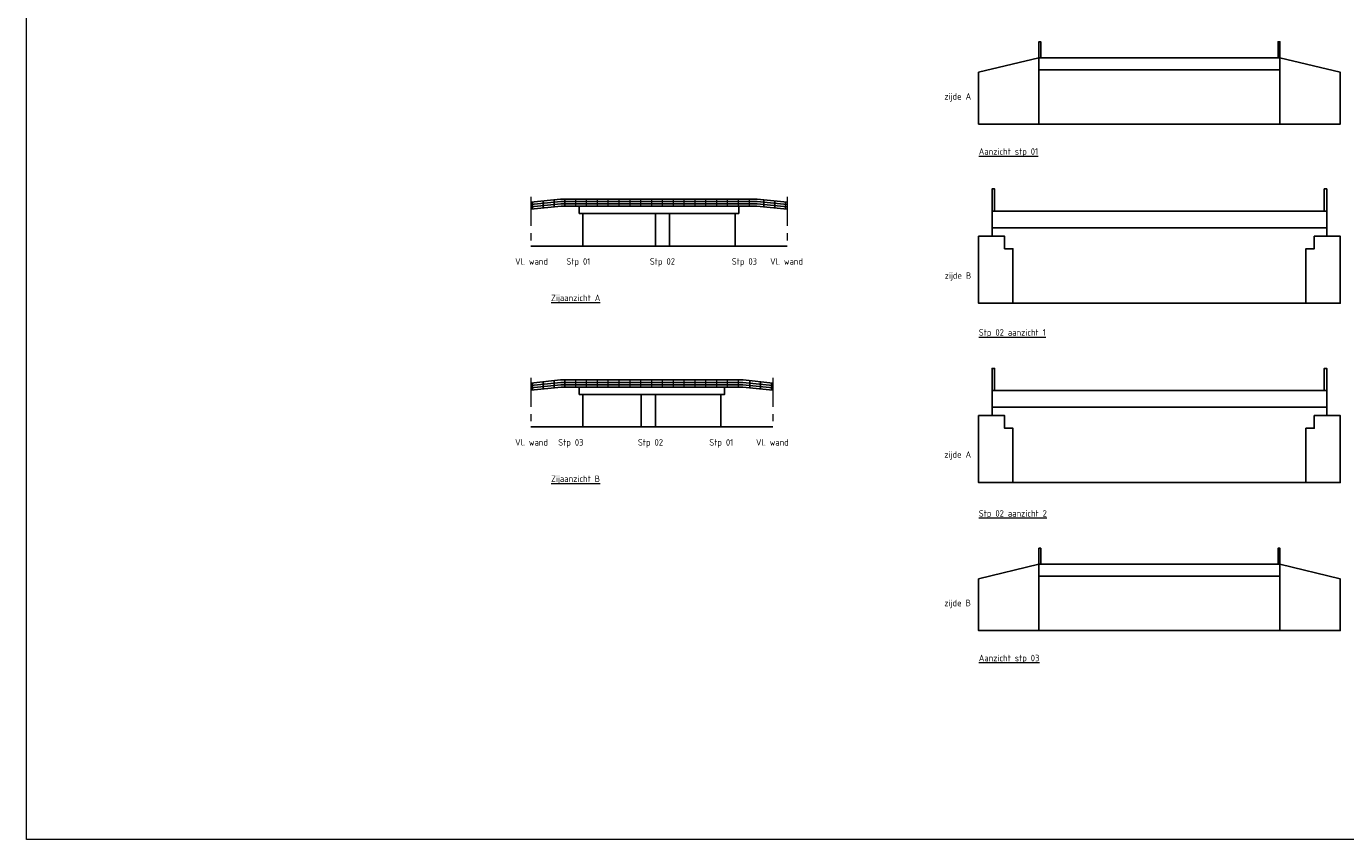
# Model space of a CAD drawing. Extents: x 123375 to 123695, y 486426 to 486851.
# Tile 1 of 2: x 123375 to 123557, y 486426 to 486539. Entities that reach past the tile are written whole.
import ezdxf

# ---------------------------------------------------------------- set-up
doc = ezdxf.new("R2010")
doc.units = 0
doc.linetypes.add('Aanzichten vaste brug$0$XX-AFBREEK', pattern=[7, 4, -1, 1, -1])
for name, color, linetype, lineweight in [('Aanzichten vaste brug$0$N-CO-BC-BETONVORM-G', 50, 'Continuous', 25), ('Aanzichten vaste brug$0$N-CO-SC-STAALVORM_PROFIEL-G', 7, 'Continuous', 25), ('Aanzichten vaste brug$0$N-CO-SC-STAALVORM_PROFIEL-M', 7, 'Continuous', 18), ('Aanzichten vaste brug$0$X-XX-AL-AANKLEDING-T18', 10, 'Continuous', 18), ('Aanzichten vaste brug$0$X-XX-AL-AFBREEKLIJN-G', 7, 'Aanzichten vaste brug$0$XX-AFBREEK', 18)]:
    doc.layers.add(name, color=color, linetype=linetype, lineweight=lineweight)
doc.layers.add('X-XX-AL-TEKENBLAD_VIEWPORT-G', color=1, linetype='Continuous', lineweight=18, plot=False)
doc.styles.add('Aanzichten vaste brug$0$NLCS-ISO-M500-T18', font='NLCS-ISO.ttf', dxfattribs={"height": 0.9})

# ---------------------------------------------------------------- blocks, each defined once
blk = doc.blocks.new('*U10')
at = {"layer": 'Aanzichten vaste brug$0$N-CO-SC-STAALVORM_PROFIEL-M'}
blk.add_line((0, -0.5), (0, 0.5), dxfattribs=at)
blk = doc.blocks.new('*U9')
at = {"layer": 'Aanzichten vaste brug$0$N-CO-SC-STAALVORM_PROFIEL-M', "color": 0, "linetype": 'ByBlock', "lineweight": -2, "transparency": 16777216}
for p in [(0, 0), (1.5, 0), (3, 0), (4.5, 0), (6, 0), (7.5, 0), (9, 0), (10.5, 0), (12, 0), (13.5, 0), (15, 0), (16.5, 0), (18, 0), (19.5, 0), (21, 0), (22.5, 0), (24, 0), (25.5, 0)]:
    blk.add_blockref('*U10', p, dxfattribs=at)
blk = doc.blocks.new('*U12')
at = {"layer": 'Aanzichten vaste brug$0$N-CO-SC-STAALVORM_PROFIEL-M'}
blk.add_line((0, -0.5), (0, 0.5), dxfattribs=at)
blk = doc.blocks.new('*U11')
at = {"layer": 'Aanzichten vaste brug$0$N-CO-SC-STAALVORM_PROFIEL-M', "color": 0, "linetype": 'ByBlock', "lineweight": -2, "transparency": 16777216}
for p in [(0, 0), (1.5, 0), (3, 0), (4.5, 0), (6, 0), (7.5, 0), (9, 0), (10.5, 0), (12, 0), (13.5, 0), (15, 0), (16.5, 0), (18, 0), (19.5, 0), (21, 0), (22.5, 0), (24, 0)]:
    blk.add_blockref('*U12', p, dxfattribs=at)

msp = doc.modelspace()

# ---------------------------------------------------------------- linework, layer by layer
at = {"layer": 'Aanzichten vaste brug$0$N-CO-BC-BETONVORM-G', "flags": 128}
for points in [[(123515.01, 486525.16), (123506.67, 486525.16), (123506.67, 486532.31), (123515.01, 486534.33)], [(123548.34, 486525.16), (123556.67, 486525.16), (123556.67, 486532.31), (123548.34, 486534.33)], [(123449.99, 486513.8), (123448.94, 486513.8), (123444.77, 486513.38)], [(123451.96, 486508.3), (123451.96, 486512.8), (123451.46, 486512.8), (123451.46, 486513.8), (123449.99, 486513.8)], [(123473.01, 486508.3), (123473.01, 486512.8), (123473.51, 486512.8), (123473.51, 486513.8), (123474.98, 486513.8)], [(123474.98, 486513.8), (123476.03, 486513.8), (123480.2, 486513.38)], [(123508.53, 486509.66), (123506.67, 486509.66), (123506.67, 486500.4), (123511.42, 486500.4)], [(123554.82, 486509.66), (123556.67, 486509.66), (123556.67, 486500.4), (123551.93, 486500.4)], [(123449.99, 486488.8), (123448.94, 486488.8), (123444.77, 486488.38)], [(123449.99, 486483.3), (123451.96, 486483.3), (123451.96, 486487.8), (123451.46, 486487.8), (123451.46, 486488.8), (123449.99, 486488.8)], [(123473.01, 486483.3), (123471.05, 486483.3), (123471.05, 486487.8), (123471.55, 486487.8), (123471.55, 486488.8), (123473.01, 486488.8)], [(123473.01, 486488.8), (123474.06, 486488.8), (123478.23, 486488.38)], [(123508.53, 486484.87), (123506.67, 486484.87), (123506.67, 486475.61), (123511.42, 486475.61)], [(123554.82, 486484.87), (123556.67, 486484.87), (123556.67, 486475.61), (123551.93, 486475.61)], [(123515.01, 486455.17), (123506.67, 486455.17), (123506.67, 486462.31), (123515.01, 486464.33)], [(123548.34, 486455.17), (123556.67, 486455.17), (123556.67, 486462.31), (123548.34, 486464.33)]]:
    msp.add_lwpolyline(points, dxfattribs=at)
for points in [[(123548.34, 486532.66), (123515.01, 486532.66), (123515.01, 486534.33), (123548.34, 486534.33)], [(123515.01, 486525.16), (123548.34, 486525.16), (123548.34, 486532.66), (123515.01, 486532.66)], [(123473.51, 486512.8), (123451.46, 486512.8), (123451.46, 486513.8), (123473.51, 486513.8)], [(123461.99, 486508.3), (123463.96, 486508.3), (123463.96, 486512.8), (123461.99, 486512.8)], [(123554.82, 486510.81), (123508.53, 486510.81), (123508.53, 486513.13), (123554.82, 486513.13)], [(123508.53, 486510.81), (123554.82, 486510.81), (123554.82, 486509.66), (123553.09, 486509.66), (123553.09, 486507.92), (123551.93, 486507.92), (123551.93, 486500.4), (123511.42, 486500.4), (123511.42, 486507.92), (123510.26, 486507.92), (123510.26, 486509.66), (123508.53, 486509.66)], [(123471.55, 486487.8), (123451.46, 486487.8), (123451.46, 486488.8), (123471.55, 486488.8)], [(123460.03, 486483.3), (123461.99, 486483.3), (123461.99, 486487.8), (123460.03, 486487.8)], [(123554.82, 486486.02), (123508.53, 486486.02), (123508.53, 486488.34), (123554.82, 486488.34)], [(123508.53, 486486.02), (123554.82, 486486.02), (123554.82, 486484.87), (123553.09, 486484.87), (123553.09, 486483.13), (123551.93, 486483.13), (123551.93, 486475.61), (123511.42, 486475.61), (123511.42, 486483.13), (123510.26, 486483.13), (123510.26, 486484.87), (123508.53, 486484.87)], [(123548.34, 486462.67), (123515.01, 486462.67), (123515.01, 486464.33), (123548.34, 486464.33)], [(123515.01, 486455.17), (123548.34, 486455.17), (123548.34, 486462.67), (123515.01, 486462.67)]]:
    msp.add_lwpolyline(points, close=True, dxfattribs=at)
at = {"layer": 'Aanzichten vaste brug$0$N-CO-SC-STAALVORM_PROFIEL-G'}
for p, q in [((123444.98, 486514.39), (123444.98, 486513.4)), ((123446.48, 486514.55), (123446.48, 486513.55)), ((123447.98, 486514.7), (123447.98, 486513.7)), ((123449.48, 486514.79), (123449.48, 486513.8)), ((123476.99, 486513.7), (123476.99, 486514.7)), ((123478.49, 486513.55), (123478.49, 486514.55)), ((123479.99, 486513.4), (123479.99, 486514.39)), ((123444.78, 486508.3), (123480.2, 486508.3)), ((123446.48, 486489.55), (123446.48, 486488.55)), ((123447.98, 486489.7), (123447.98, 486488.7)), ((123449.48, 486489.79), (123449.48, 486488.8)), ((123475.03, 486488.7), (123475.03, 486489.7)), ((123476.53, 486488.55), (123476.53, 486489.55)), ((123444.98, 486489.39), (123444.98, 486488.4)), ((123478.03, 486488.4), (123478.03, 486489.39)), ((123444.77, 486483.3), (123478.23, 486483.3))]:
    msp.add_line(p, q, dxfattribs=at)
at = {"layer": 'Aanzichten vaste brug$0$N-CO-SC-STAALVORM_PROFIEL-G', "flags": 128}
for points in [[(123515.01, 486534.33), (123515.27, 486534.33), (123515.27, 486536.53), (123515.01, 486536.53)], [(123548.34, 486534.33), (123548.08, 486534.33), (123548.08, 486536.53), (123548.34, 486536.53)], [(123508.53, 486513.13), (123508.89, 486513.13), (123508.89, 486516.19), (123508.53, 486516.19)], [(123554.82, 486513.13), (123554.46, 486513.13), (123554.46, 486516.19), (123554.82, 486516.19)], [(123508.53, 486488.34), (123508.89, 486488.34), (123508.89, 486491.39), (123508.53, 486491.39)], [(123554.82, 486488.34), (123554.46, 486488.34), (123554.46, 486491.39), (123554.82, 486491.39)], [(123515.01, 486464.33), (123515.27, 486464.33), (123515.27, 486466.53), (123515.01, 486466.53)], [(123548.34, 486464.33), (123548.08, 486464.33), (123548.08, 486466.53), (123548.34, 486466.53)]]:
    msp.add_lwpolyline(points, close=True, dxfattribs=at)
for points in [[(123480.2, 486514.37), (123476.08, 486514.79), (123448.89, 486514.79), (123444.77, 486514.37)], [(123480.2, 486514.04), (123476.06, 486514.46), (123448.91, 486514.46), (123444.77, 486514.04)], [(123480.2, 486513.71), (123476.04, 486514.13), (123448.93, 486514.13), (123444.77, 486513.71)], [(123478.23, 486489.37), (123474.11, 486489.79), (123448.89, 486489.79), (123444.77, 486489.37)], [(123478.23, 486489.04), (123474.1, 486489.46), (123448.91, 486489.46), (123444.77, 486489.04)], [(123478.23, 486488.71), (123474.08, 486489.13), (123448.93, 486489.13), (123444.77, 486488.71)]]:
    msp.add_lwpolyline(points, dxfattribs=at)
at = {"layer": 'Aanzichten vaste brug$0$X-XX-AL-AFBREEKLIJN-G'}
for p, q in [((123444.77, 486515.08), (123444.77, 486508.3)), ((123480.2, 486515.08), (123480.2, 486508.3)), ((123444.77, 486490.08), (123444.77, 486483.3)), ((123478.23, 486490.08), (123478.23, 486483.3))]:
    msp.add_line(p, q, dxfattribs=at)
at = {"layer": 'X-XX-AL-TEKENBLAD_VIEWPORT-G'}
msp.add_lwpolyline([(123375.02, 486850.61), (123695.19, 486850.61), (123695.19, 486426.28), (123375.02, 486426.28)], close=True, dxfattribs=at)

# ---------------------------------------------------------------- block references
at = {"layer": 'Aanzichten vaste brug$0$N-CO-SC-STAALVORM_PROFIEL-M'}
for name, p in [('*U9', (123449.48, 486514.3)), ('*U11', (123449.48, 486489.3))]:
    msp.add_blockref(name, p, dxfattribs=at)

# ---------------------------------------------------------------- texts
at = {"layer": 'Aanzichten vaste brug$0$X-XX-AL-AANKLEDING-T18', "style": 'Aanzichten vaste brug$0$NLCS-ISO-M500-T18'}
for s, p in [('zijde A', (123501.94, 486528.53)), ('%%UAanzicht stp 01', (123506.7, 486520.91)), ('Vl. wand', (123442.59, 486505.72)), ('Stp 01', (123449.68, 486505.72)), ('Stp 02', (123461.22, 486505.72)), ('Stp 03', (123472.55, 486505.72)), ('Vl. wand', (123477.85, 486505.72)), ('zijde B', (123501.99, 486503.77)), ('%%UZijaanzicht A', (123447.56, 486500.69)), ('%%UStp 02 aanzicht 1', (123506.7, 486495.91)), ('Vl. wand', (123442.59, 486480.72)), ('Stp 03', (123448.55, 486480.72)), ('Stp 02', (123459.57, 486480.72)), ('Stp 01', (123469.44, 486480.72)), ('Vl. wand', (123475.89, 486480.72)), ('zijde A', (123501.94, 486479.04)), ('%%UZijaanzicht B', (123447.56, 486475.69)), ('%%UStp 02 aanzicht 2', (123506.7, 486470.91)), ('zijde B', (123501.94, 486458.53)), ('%%UAanzicht stp 03', (123506.7, 486450.92))]:
    msp.add_text(s, height=0.9, dxfattribs=at).set_placement(p)

doc.saveas('drawing.dxf')
